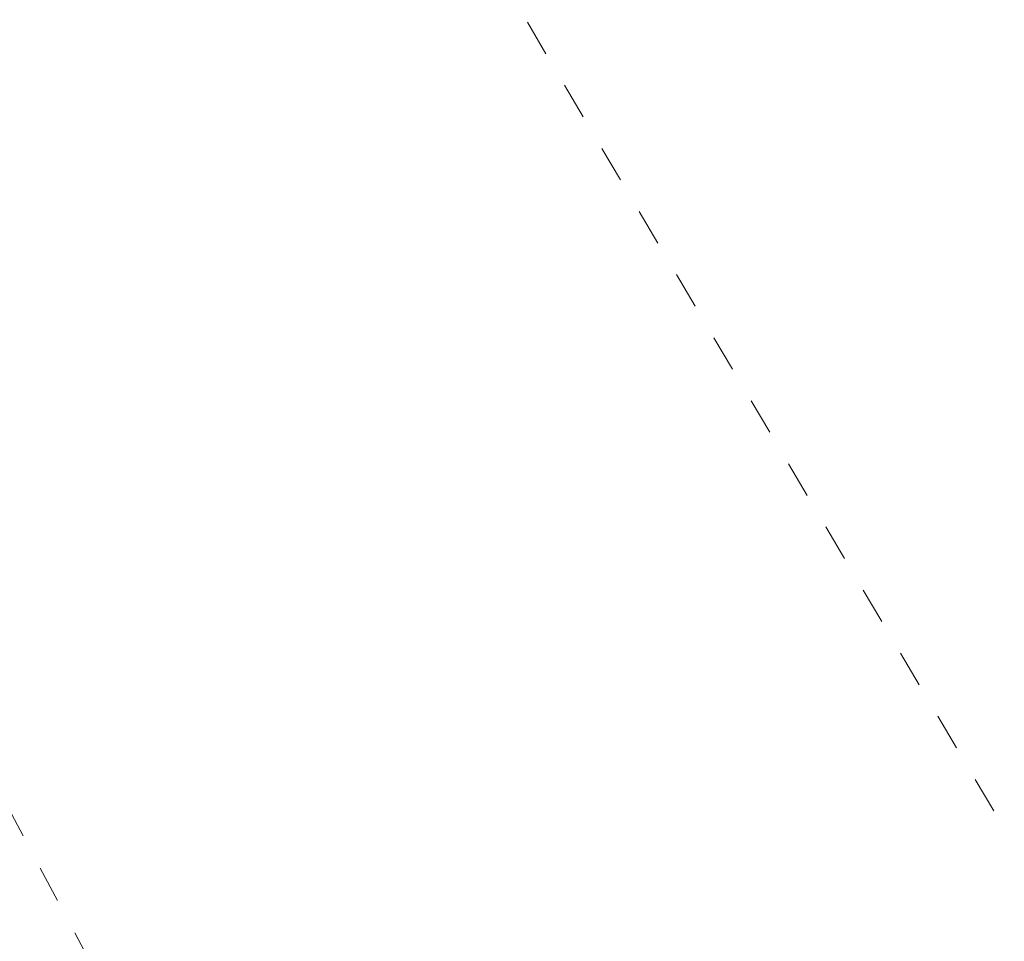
# Model space of a CAD drawing. Header units: metres. Extents: x 5504996 to 5514259, y 5943254 to 5951281.
# Tile 26 of 256: x 5509123 to 5509136, y 5947727 to 5947740. Entities that reach past the tile are written whole.
import ezdxf

# ---------------------------------------------------------------- set-up
doc = ezdxf.new("R2010")
doc.units = ezdxf.units.M
doc.linetypes.add('L_0_03', pattern=[1, 0.5, -0.5])
doc.layers.add('EGB_KonturUzytkuGruntowego', color=7, linetype='L_0_03', lineweight=18, true_color=0x008000)

msp = doc.modelspace()

# ---------------------------------------------------------------- linework, layer by layer
at = {"layer": 'EGB_KonturUzytkuGruntowego', "color": 96, "linetype": 'L_0_03', "lineweight": 18, "true_color": 0x008000, "flags": 128}
msp.add_lwpolyline([(5508597.61, 5947935.71), (5508597.55, 5947948.08), (5508602.03, 5947948.57), (5508602.08, 5947938.57), (5508604.73, 5947935.22), (5508654.68, 5947930.72), (5508698.68, 5947913.97), (5508722.9, 5947910.73), (5508793.21, 5947901.31), (5508795.94, 5947900.95), (5508803.63, 5947898.73), (5508825.53, 5947892.4), (5508866.02, 5947880.71), (5508876.03, 5947875.03), (5508893.77, 5947864.92), (5508898.52, 5947862.44), (5508925.01, 5947848.54), (5509014.84, 5947797.21), (5509042.07, 5947783.91), (5509084.08, 5947766.9), (5509103.75, 5947760.77), (5509054.51, 5947853.99), (5509038.61, 5947912.51), (5509021.12, 5947991.85), (5509022.24, 5948044.37), (5509025.94, 5948069.25), (5509046.98, 5948067.88), (5509050.67, 5948067.68), (5509073.59, 5948066.93), (5509096.54, 5948066.05), (5509127.04, 5948065.27), (5509132.98, 5948065.08), (5509152.99, 5948064.9), (5509173.03, 5948064.56), (5509193, 5948064.29), (5509198.42, 5948063.71), (5509199.18, 5948063.69), (5509220.64, 5948063.25), (5509225.45, 5948063.15), (5509245.01, 5948062.75), (5509257.97, 5948062.5), (5509294.98, 5948061.8), (5509319.32, 5948060.99), (5509356.99, 5948060.25), (5509421.92, 5948058.97), (5509435.89, 5948058.53), (5509466.74, 5948057.56), (5509490.66, 5948056.81), (5509504.11, 5948056.38), (5509557.63, 5948054.7), (5509564.76, 5948054.47), (5509576.68, 5948054.11), (5509620.93, 5948052.71), (5509657.27, 5948051.56), (5509685.44, 5948050.68), (5509686.51, 5948085.74), (5509687.18, 5948108.13), (5509687.88, 5948130.75), (5509693.87, 5948130.58), (5509691.42, 5948050.47), (5509732.28, 5948049.13), (5509730.85, 5948021.07), (5509696.68, 5948022.39), (5509594.76, 5948026.15), (5509499.66, 5948029.64), (5509499.56, 5947905.29), (5509504.5, 5947899.94), (5509587.6, 5947896.1), (5509585.59, 5947864.33), (5509575.37, 5947864.59), (5509576.64, 5947886.08), (5509498.13, 5947890.31), (5509488.23, 5947890.75), (5509488.48, 5947913.74), (5509489.33, 5947995.12), (5509489.7, 5948030.11), (5509479.3, 5948030.34), (5509467.32, 5948030.6), (5509455.22, 5948030.86), (5509385.84, 5948032.34), (5509377.95, 5948032.51), (5509350.87, 5948033.35), (5509349.2, 5947959.13), (5509337.71, 5947959.76), (5509334.66, 5947888.98), (5509297.54, 5947892), (5509292.75, 5947892.4), (5509255.93, 5947895.18), (5509255.67, 5947887.03), (5509254.71, 5947863.82), (5509252.12, 5947789.29), (5509251.67, 5947776.84), (5509251.54, 5947772.88), (5509250.57, 5947745.43), (5509238.85, 5947743.15), (5509239.95, 5947776.32), (5509240.47, 5947791.94), (5509242.64, 5947857.18), (5509213.31, 5947858.09), (5509181.75, 5947859.21), (5509155.43, 5947860.14), (5509148.09, 5947860.4), (5509148.58, 5947872.41), (5509156.2, 5947872.11), (5509168.78, 5947871.69), (5509209.59, 5947870.27), (5509209.84, 5947882.42), (5509210.41, 5947910.65), (5509217.55, 5947910.12), (5509243.89, 5947908.17), (5509243.99, 5947933.37), (5509244.04, 5947945.4), (5509250.22, 5947945.91), (5509269.02, 5947947.43), (5509311.05, 5947971.5), (5509322.9, 5947982.43), (5509336.22, 5948001.66), (5509336.53, 5948033.79), (5509270.72, 5948035.85), (5509259.72, 5948036.18), (5509245.23, 5948036.63), (5509142.07, 5948038.95), (5509087.26, 5948041.33), (5509083.23, 5948041.5), (5509032.28, 5948043.7), (5509031.65, 5948022.04), (5509030.76, 5947991.55), (5509032.54, 5947991.59), (5509038.33, 5947964.49), (5509049.46, 5947912.36), (5509075.97, 5947836.54), (5509081.53, 5947820.99), (5509109.59, 5947773.36), (5509138.95, 5947723.71), (5509132.11, 5947722.74), (5509126.18, 5947721.9), (5509120.95, 5947731.74), (5509108.73, 5947755.83), (5509105.61, 5947756.69), (5509100.47, 5947758.09), (5509081.88, 5947763.18), (5509040.48, 5947779.48), (5509013.58, 5947792.7), (5508975.08, 5947814.8), (5508923.74, 5947844.25), (5508885.92, 5947864.82), (5508863.7, 5947877.03), (5508833.74, 5947885.83), (5508795.87, 5947896.95), (5508793.76, 5947897.24), (5508724.56, 5947906.47), (5508697.07, 5947910.13), (5508654.28, 5947926.6), (5508597.44, 5947931.57)], close=True, dxfattribs=at)

doc.saveas('drawing.dxf')
